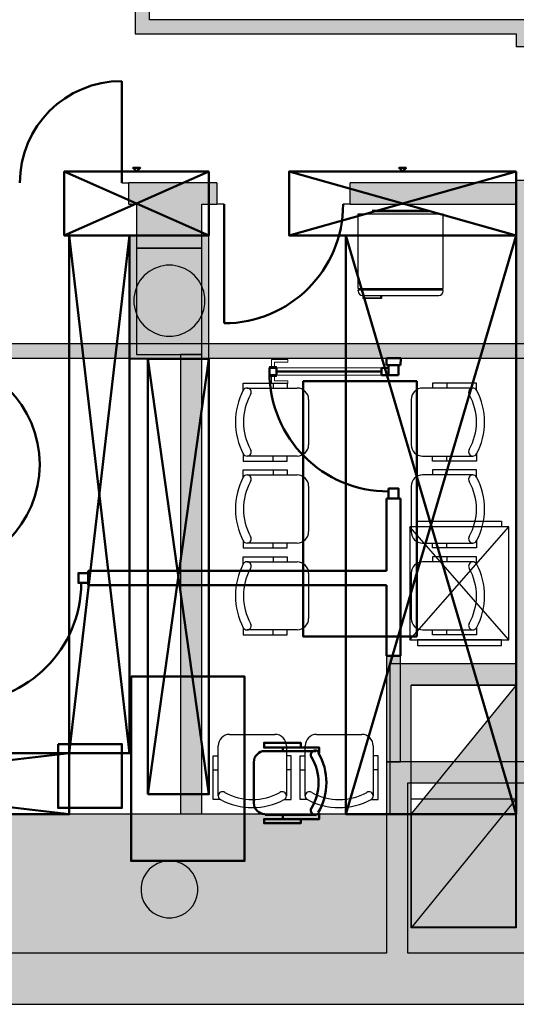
# Model space of a CAD drawing. Header units: metres. Extents: x -1 to 482, y -6 to 50.
# Tile 10 of 19: x 415.08 to 418.58, y 12.84 to 19.78. Entities that reach past the tile are written whole.
import ezdxf

# ---------------------------------------------------------------- set-up
doc = ezdxf.new("R2010")
doc.units = ezdxf.units.M
doc.linetypes.add('CONTINUA', pattern=[0])
doc.linetypes.add('VERDECKT', pattern=[9.525, 6.35, -3.175])
for name, color, linetype, lineweight in [('3D PB MURS', 7, 'CONTINUA', 25), ('3D PB MURS NOUS', 7, 'CONTINUA', 25), ('3D PB PILAR', 7, 'CONTINUA', 25), ('3D PS-1 MUR', 7, 'CONTINUA', 25), ('3D PS-1 PILAR', 7, 'CONTINUA', 25), ('3D PS-2 MUR', 7, 'CONTINUA', 25), ('3D PS-2 PILARS', 7, 'CONTINUA', 25), ('PB ESCALES 2D', 7, 'CONTINUA', 25), ('PB MOBLES', 7, 'CONTINUA', 25), ('PS -2  MOBLES', 7, 'CONTINUA', 25), ('PS-1 ESCALES 2D', 7, 'CONTINUA', 25), ('PS-1 MOBLES', 7, 'CONTINUA', 25)]:
    doc.layers.add(name, color=color, linetype=linetype, lineweight=lineweight)

# ---------------------------------------------------------------- blocks, each defined once
blk = doc.blocks.new('_CLOSEDFILLED')
at = {"color": 0, "linetype": 'ByBlock', "lineweight": -2}
blk.add_solid([(-1, 0), (0, 0), (-1, 0)], dxfattribs=at)

msp = doc.modelspace()

# ---------------------------------------------------------------- hatches: boundary and pattern name
at = {"layer": '3D PB MURS', "linetype": 'CONTINUA', "lineweight": 18, "true_color": 0xa0a0a0, "transparency": 33554687}
for points in [[(417.8171, 13.2006), (417.8171, 14.5505), (417.6671, 14.5505), (417.6671, 13.2006)], [(417.8171, 14.4006), (422.7116, 14.4006), (422.7116, 14.5506), (417.8171, 14.5506)], [(400.7564, 12.8406), (423.6575, 12.8406), (423.7321, 13.2006), (400.7564, 13.2006)]]:
    msp.add_hatch(color=253, dxfattribs=at).paths.add_polyline_path(points)
at = {"layer": '3D PB MURS NOUS', "linetype": 'CONTINUA', "lineweight": 18, "true_color": 0xff3838, "transparency": 33554687}
msp.add_hatch(color=20, dxfattribs=at).paths.add_polyline_path([(420.7016, 17.4957), (412.2784, 17.4957), (412.2784, 17.3957), (420.7016, 17.3957)])
at = {"layer": '3D PB MURS NOUS', "linetype": 'CONTINUA', "lineweight": 18, "true_color": 0x006e00, "transparency": 33554687}
msp.add_hatch(color=96, dxfattribs=at).paths.add_polyline_path([(417.7671, 14.5505), (417.7673, 15.2964), (417.6673, 15.2963), (417.6671, 14.5505)])
at = {"layer": '3D PB PILAR', "linetype": 'CONTINUA', "lineweight": 18, "transparency": 33554687}
for points in [[(416.1591, 18.05), (416.1154, 18.05), (416.0724, 18.0424), (416.0313, 18.0274), (415.9935, 18.0056), (415.96, 17.9775), (415.932, 17.944), (415.9101, 17.9062), (415.8952, 17.8652), (415.8876, 17.8221), (415.8876, 17.7784), (415.8952, 17.7354), (415.9101, 17.6944), (415.932, 17.6565), (415.96, 17.6231), (415.9935, 17.595), (416.0313, 17.5731), (416.0724, 17.5582), (416.1154, 17.5506), (416.1591, 17.5506), (416.2021, 17.5582), (416.2432, 17.5731), (416.281, 17.595), (416.3145, 17.6231), (416.3426, 17.6565), (416.3644, 17.6944), (416.3794, 17.7354), (416.3869, 17.7784), (416.3869, 17.8221), (416.3794, 17.8652), (416.3644, 17.9062), (416.3426, 17.944), (416.3145, 17.9775), (416.281, 18.0056), (416.2432, 18.0274), (416.2021, 18.0424)], [(416.1547, 13.8504), (416.1198, 13.8504), (416.0854, 13.8444), (416.0525, 13.8324), (416.0223, 13.8149), (415.9955, 13.7925), (415.973, 13.7657), (415.9555, 13.7354), (415.9436, 13.7026), (415.9375, 13.6682), (415.9375, 13.6332), (415.9436, 13.5988), (415.9555, 13.566), (415.973, 13.5357), (415.9955, 13.5089), (416.0223, 13.4865), (416.0525, 13.469), (416.0854, 13.457), (416.1198, 13.451), (416.1547, 13.451), (416.1892, 13.457), (416.222, 13.469), (416.2523, 13.4865), (416.279, 13.5089), (416.3015, 13.5357), (416.319, 13.566), (416.3309, 13.5988), (416.337, 13.6332), (416.337, 13.6682), (416.3309, 13.7026), (416.319, 13.7354), (416.3015, 13.7657), (416.279, 13.7925), (416.2523, 13.8149), (416.222, 13.8324), (416.1892, 13.8444)]]:
    msp.add_hatch(color=9, dxfattribs=at).paths.add_polyline_path(points)
at = {"layer": '3D PS-1 MUR', "linetype": 'CONTINUA', "lineweight": 18, "true_color": 0xa0a0a0, "transparency": 33554687}
for points in [[(415.9964, 19.6807), (415.9964, 20.7207), (415.8964, 20.7207), (415.8964, 19.6807)], [(418.582, 19.7807), (415.9964, 19.7807), (415.9964, 19.6807), (418.582, 19.6807)], [(425.0949, 19.7807), (418.582, 19.7807), (418.582, 19.6307), (425.0639, 19.6307)], [(418.5814, 19.6307), (418.5814, 19.5901), (418.7314, 19.5901), (418.7314, 19.6307)], [(416.4722, 18.6307), (415.8508, 18.6307), (415.8508, 18.4807), (416.4722, 18.4807)], [(419.7395, 18.6307), (417.4121, 18.6307), (417.4121, 18.4807), (419.7395, 18.4807)], [(418.7314, 18.6507), (418.5814, 18.6507), (418.5814, 18.6307), (418.7314, 18.6307)], [(416.3664, 18.1703), (416.3664, 18.4807), (415.9064, 18.4807), (415.9064, 18.1703)], [(418.5814, 18.4807), (418.5814, 13.3806), (418.7314, 13.3806), (418.7314, 18.4807)], [(416.3664, 14.1806), (416.3664, 17.4203), (416.2164, 17.4203), (416.2164, 14.1806)], [(418.5814, 15.2407), (417.6914, 15.2407), (417.6914, 15.0907), (418.5814, 15.0907)], [(417.6914, 15.0907), (417.6914, 13.3806), (417.8414, 13.3806), (417.8414, 15.0907)], [(400.7564, 12.8406), (417.6914, 12.8406), (417.6914, 14.1806), (400.7564, 14.1806)], [(417.6914, 12.8406), (423.6567, 12.8406), (423.7686, 13.3806), (417.6914, 13.3806)]]:
    msp.add_hatch(color=253, dxfattribs=at).paths.add_polyline_path(points)
at = {"layer": '3D PS-1 PILAR', "linetype": 'CONTINUA', "lineweight": 18, "transparency": 33554687}
msp.add_hatch(color=9, dxfattribs=at).paths.add_polyline_path([(415.9064, 17.4203), (416.3664, 17.4203), (416.3664, 18.1703), (415.9064, 18.1703)])
at = {"layer": '3D PS-2 MUR', "linetype": 'CONTINUA', "lineweight": 18, "true_color": 0xa0a0a0, "transparency": 33554687}
msp.add_hatch(color=253, dxfattribs=at).paths.add_polyline_path([(392.0997, 12.8406), (423.6583, 12.8406), (423.9357, 14.1806), (392.0997, 14.1806)])
at = {"layer": '3D PS-2 PILARS', "linetype": 'CONTINUA', "lineweight": 18, "transparency": 33554687}
msp.add_hatch(color=9, dxfattribs=at).paths.add_polyline_path([(415.8564, 17.3907), (416.4164, 17.3907), (416.4164, 18.2607), (415.8564, 18.2607)])
at = {"layer": 'PB ESCALES 2D', "linetype": 'CONTINUA', "lineweight": 13, "transparency": 33554687}
msp.add_hatch(color=9, dxfattribs=at).paths.add_polyline_path([(418.5806, 13.3786), (418.5806, 14.2855), (417.8417, 13.3786)])
at = {"layer": 'PS-1 ESCALES 2D', "lineweight": 25, "transparency": 33554687}
msp.add_hatch(color=9, dxfattribs=at).paths.add_polyline_path([(418.5814, 14.1838), (418.5814, 15.0907), (417.8426, 14.1838)])

# ---------------------------------------------------------------- linework, layer by layer
at = {"layer": '3D PB MURS', "color": 7, "linetype": 'CONTINUA', "lineweight": 25, "transparency": 33554687}
for p, q in [((417.8171, 14.5505), (417.6671, 14.5505)), ((417.6671, 14.5505), (417.6671, 13.2006)), ((421.211, 14.5506), (417.8171, 14.5506)), ((417.8171, 14.5506), (417.8171, 14.5505)), ((417.8171, 13.2006), (417.8171, 14.4006)), ((417.8171, 14.4006), (422.7116, 14.4006)), ((417.6671, 13.2006), (411.2064, 13.2006)), ((423.7321, 13.2006), (417.8171, 13.2006)), ((400.9274, 12.8406), (423.6575, 12.8406))]:
    msp.add_line(p, q, dxfattribs=at)
at = {"layer": '3D PB MURS NOUS', "color": 7, "linetype": 'CONTINUA', "lineweight": 25, "transparency": 33554687}
for p, q in [((420.7016, 17.4957), (412.8042, 17.4957)), ((412.2784, 17.3957), (417.6677, 17.3957)), ((417.6677, 17.3957), (417.7677, 17.3957)), ((417.7677, 17.3957), (420.7016, 17.3957)), ((417.6673, 15.2963), (417.6671, 14.5505)), ((417.7673, 15.2964), (417.6673, 15.2963)), ((417.7671, 14.5505), (417.7673, 15.2964)), ((417.6671, 14.5505), (417.7671, 14.5505))]:
    msp.add_line(p, q, dxfattribs=at)
at = {"layer": '3D PB MURS NOUS', "color": 4, "linetype": 'CONTINUA', "lineweight": 50, "transparency": 33554687}
for p, q in [((417.6677, 17.3957), (417.6676, 17.3457)), ((417.7677, 17.3957), (417.6677, 17.3957)), ((417.7676, 17.3457), (417.7677, 17.3957)), ((416.8926, 17.3009), (417.6326, 17.3008)), ((417.7676, 17.3457), (417.6676, 17.3457)), ((417.6675, 16.4057), (417.6674, 15.8957)), ((417.6675, 16.4057), (417.7675, 16.4057)), ((417.7673, 15.2964), (417.7675, 16.4057)), ((415.5655, 15.7957), (415.5655, 15.8957)), ((417.6674, 15.8957), (415.5655, 15.8957)), ((415.5655, 15.7957), (417.6674, 15.7957)), ((417.6674, 15.7957), (417.6673, 15.2963)), ((417.6673, 15.2963), (417.7673, 15.2964))]:
    msp.add_line(p, q, dxfattribs=at)
at = {"layer": '3D PB MURS NOUS', "color": 40, "linetype": 'CONTINUA', "lineweight": 18, "transparency": 33554687}
for points in [[(416.8576, 17.3359), (416.8776, 17.3359), (416.8777, 17.3659), (416.9727, 17.3659), (416.9727, 17.3859), (416.8577, 17.3859), (416.8576, 17.3359)], [(416.8426, 17.3259), (416.8926, 17.3259), (416.8926, 17.3359), (416.8426, 17.3359), (416.8426, 17.3259)], [(416.8926, 17.2759), (417.6326, 17.2758), (417.6326, 17.3258), (416.8926, 17.3259), (416.8926, 17.2759)], [(416.8426, 17.2659), (416.8926, 17.2659), (416.8926, 17.2759), (416.8426, 17.2759), (416.8426, 17.2659)], [(416.8576, 17.2659), (416.8776, 17.2659), (416.8776, 17.2359), (416.9726, 17.2359), (416.9726, 17.2159), (416.8576, 17.2159), (416.8576, 17.2659)]]:
    msp.add_lwpolyline(points, close=True, dxfattribs=at)
at = {"layer": '3D PB MURS NOUS', "color": 4, "linetype": 'CONTINUA', "lineweight": 50, "transparency": 33554687}
for points in [[(416.8426, 17.2959), (416.8426, 17.2759), (416.8926, 17.2759), (416.8926, 17.3259), (416.8426, 17.3259), (416.8426, 17.2959)], [(417.6326, 17.2758), (417.6826, 17.2757), (417.6826, 17.2957), (417.6826, 17.3257), (417.6326, 17.3258), (417.6326, 17.2758)], [(417.7526, 17.2757), (417.7526, 17.3457), (417.6826, 17.3457), (417.6826, 17.2757), (417.7526, 17.2757)], [(417.7525, 16.4057), (417.7525, 16.4757), (417.6825, 16.4757), (417.6825, 16.4057), (417.7525, 16.4057)], [(415.5655, 15.8807), (415.4955, 15.8807), (415.4955, 15.8107), (415.5655, 15.8107), (415.5655, 15.8807)]]:
    msp.add_lwpolyline(points, close=True, dxfattribs=at)
for centre, start, end in [((417.6826, 17.2957), 179.98915, 269.98915), ((414.6755, 15.8107), 270, 0)]:
    msp.add_arc(centre, 0.84, start, end, dxfattribs=at)
at = {"layer": '3D PB PILAR', "color": 7, "linetype": 'CONTINUA', "lineweight": 25, "transparency": 33554687}
for p, q in [((416.1154, 18.05), (416.0724, 18.0424)), ((416.1591, 18.05), (416.1154, 18.05)), ((416.2021, 18.0424), (416.1591, 18.05)), ((415.96, 17.9775), (415.932, 17.944)), ((415.9935, 18.0056), (415.96, 17.9775)), ((416.0313, 18.0274), (415.9935, 18.0056)), ((416.0724, 18.0424), (416.0313, 18.0274)), ((416.2432, 18.0274), (416.2021, 18.0424)), ((416.281, 18.0056), (416.2432, 18.0274)), ((416.3145, 17.9775), (416.281, 18.0056)), ((416.3426, 17.944), (416.3145, 17.9775)), ((415.9101, 17.9062), (415.8952, 17.8652)), ((415.932, 17.944), (415.9101, 17.9062)), ((416.3644, 17.9062), (416.3426, 17.944)), ((416.3794, 17.8652), (416.3644, 17.9062)), ((415.8952, 17.8652), (415.8876, 17.8221)), ((416.3869, 17.8221), (416.3794, 17.8652)), ((415.8876, 17.8221), (415.8876, 17.7784)), ((415.8876, 17.7784), (415.8952, 17.7354)), ((416.3794, 17.7354), (416.3869, 17.7784)), ((416.3869, 17.7784), (416.3869, 17.8221)), ((415.8952, 17.7354), (415.9101, 17.6944)), ((416.3644, 17.6944), (416.3794, 17.7354)), ((415.9101, 17.6944), (415.932, 17.6565)), ((415.932, 17.6565), (415.96, 17.6231)), ((416.3145, 17.6231), (416.3426, 17.6565)), ((416.3426, 17.6565), (416.3644, 17.6944)), ((415.96, 17.6231), (415.9935, 17.595)), ((415.9935, 17.595), (416.0313, 17.5731)), ((416.0313, 17.5731), (416.0724, 17.5582)), ((416.2021, 17.5582), (416.2432, 17.5731)), ((416.2432, 17.5731), (416.281, 17.595)), ((416.281, 17.595), (416.3145, 17.6231)), ((416.0724, 17.5582), (416.1154, 17.5506)), ((416.1154, 17.5506), (416.1591, 17.5506)), ((416.1591, 17.5506), (416.2021, 17.5582)), ((416.0223, 13.8149), (415.9955, 13.7925)), ((416.0525, 13.8324), (416.0223, 13.8149)), ((416.0854, 13.8444), (416.0525, 13.8324)), ((416.1198, 13.8504), (416.0854, 13.8444)), ((416.1547, 13.8504), (416.1198, 13.8504)), ((416.1892, 13.8444), (416.1547, 13.8504)), ((416.222, 13.8324), (416.1892, 13.8444)), ((416.2523, 13.8149), (416.222, 13.8324)), ((416.279, 13.7925), (416.2523, 13.8149)), ((415.973, 13.7657), (415.9555, 13.7354)), ((415.9955, 13.7925), (415.973, 13.7657)), ((416.3015, 13.7657), (416.279, 13.7925)), ((416.319, 13.7354), (416.3015, 13.7657)), ((415.9436, 13.7026), (415.9375, 13.6682)), ((415.9555, 13.7354), (415.9436, 13.7026)), ((416.3309, 13.7026), (416.319, 13.7354)), ((416.337, 13.6682), (416.3309, 13.7026)), ((415.9375, 13.6682), (415.9375, 13.6332)), ((415.9375, 13.6332), (415.9436, 13.5988)), ((416.3309, 13.5988), (416.337, 13.6332)), ((416.337, 13.6332), (416.337, 13.6682)), ((415.9436, 13.5988), (415.9555, 13.566)), ((415.9555, 13.566), (415.973, 13.5357)), ((415.973, 13.5357), (415.9955, 13.5089)), ((416.279, 13.5089), (416.3015, 13.5357)), ((416.3015, 13.5357), (416.319, 13.566)), ((416.319, 13.566), (416.3309, 13.5988)), ((415.9955, 13.5089), (416.0223, 13.4865)), ((416.0223, 13.4865), (416.0525, 13.469)), ((416.0525, 13.469), (416.0854, 13.457)), ((416.1892, 13.457), (416.222, 13.469)), ((416.222, 13.469), (416.2523, 13.4865)), ((416.2523, 13.4865), (416.279, 13.5089)), ((416.0854, 13.457), (416.1198, 13.451)), ((416.1198, 13.451), (416.1547, 13.451)), ((416.1547, 13.451), (416.1892, 13.457))]:
    msp.add_line(p, q, dxfattribs=at)
at = {"layer": '3D PS-1 MUR', "color": 7, "linetype": 'CONTINUA', "lineweight": 25, "transparency": 33554687}
for p, q in [((415.8964, 20.7207), (415.8964, 19.6807)), ((415.9964, 19.7807), (415.9964, 20.7207)), ((418.582, 19.7807), (415.9964, 19.7807)), ((425.0949, 19.7807), (418.582, 19.7807)), ((415.8964, 19.6807), (415.9964, 19.6807)), ((415.9964, 19.6807), (418.582, 19.6807)), ((418.582, 19.6807), (418.582, 19.6307)), ((418.5814, 19.6307), (418.5814, 19.5901)), ((418.582, 19.6307), (418.5814, 19.6307)), ((418.7314, 19.5901), (418.5814, 19.5901)), ((415.0819, 18.6307), (415.0829, 18.6307)), ((415.8008, 18.6307), (415.8508, 18.6307)), ((415.8508, 18.4807), (415.8508, 18.6307)), ((416.4722, 18.6307), (415.8508, 18.6307)), ((416.4722, 18.6307), (416.4722, 18.4807)), ((417.4121, 18.4807), (417.4121, 18.6307)), ((418.5814, 18.6307), (417.4121, 18.6307)), ((418.5814, 18.6507), (418.7314, 18.6507)), ((418.5814, 18.6507), (418.5814, 18.6307)), ((415.8508, 18.4807), (415.9064, 18.4807)), ((415.9064, 18.4807), (415.9064, 18.1703)), ((416.3664, 18.4807), (416.4722, 18.4807)), ((416.3664, 18.1703), (416.3664, 18.4807)), ((416.5222, 18.4807), (416.4722, 18.4807)), ((417.4121, 18.4807), (417.3621, 18.4807)), ((417.4121, 18.4807), (418.5814, 18.4807)), ((418.5814, 18.4807), (418.5814, 15.2407)), ((415.9064, 18.1703), (416.3664, 18.1703)), ((416.3664, 17.4203), (416.2164, 17.4203)), ((416.2164, 17.4203), (416.2164, 14.1806)), ((416.3664, 14.1806), (416.3664, 17.4203)), ((418.5814, 15.2407), (417.6914, 15.2407)), ((417.6914, 15.2407), (417.6914, 15.0907)), ((417.6914, 15.0907), (417.6914, 14.1806)), ((417.8414, 15.0907), (418.5814, 15.0907)), ((417.8414, 13.3806), (417.8414, 15.0907)), ((418.5814, 15.0907), (418.5814, 13.3806)), ((416.2164, 14.1806), (410.6533, 14.1806)), ((417.6914, 14.1806), (416.3664, 14.1806)), ((418.5814, 13.3806), (417.8414, 13.3806)), ((400.7564, 12.8406), (417.6914, 12.8406)), ((417.6914, 12.8406), (423.6567, 12.8406))]:
    msp.add_line(p, q, dxfattribs=at)
at = {"layer": '3D PS-1 MUR', "color": 202, "linetype": 'CONTINUA', "lineweight": 50, "transparency": 33554687}
for p, q in [((415.8008, 18.6307), (415.8008, 19.3487)), ((416.5222, 18.4807), (416.5222, 17.6408))]:
    msp.add_line(p, q, dxfattribs=at)
for centre, radius, start, end in [((415.8008, 18.6307), 0.7179, 90, 180), ((416.5222, 18.4807), 0.8399, 270, 0)]:
    msp.add_arc(centre, radius, start, end, dxfattribs=at)
at = {"layer": '3D PS-1 PILAR', "color": 7, "linetype": 'CONTINUA', "lineweight": 25, "transparency": 33554687}
for p, q in [((416.3664, 18.1703), (415.9064, 18.1703)), ((415.9064, 18.1703), (415.9064, 17.4203)), ((416.3664, 17.4203), (416.3664, 18.1703)), ((415.9064, 17.4203), (416.3664, 17.4203))]:
    msp.add_line(p, q, dxfattribs=at)
at = {"layer": '3D PS-2 MUR', "color": 7, "linetype": 'CONTINUA', "lineweight": 25, "transparency": 33554687}
for p, q in [((418.5837, 14.1806), (400.9262, 14.1806)), ((391.1497, 12.8406), (424.2914, 12.8406)), ((392.0997, 12.8406), (423.6583, 12.8406))]:
    msp.add_line(p, q, dxfattribs=at)
at = {"layer": '3D PS-2 PILARS', "color": 7, "linetype": 'CONTINUA', "lineweight": 25, "transparency": 33554687}
for p, q in [((416.4164, 18.2607), (415.8564, 18.2607)), ((415.8564, 18.2607), (415.8564, 17.3907)), ((416.4164, 17.3907), (416.4164, 18.2607)), ((415.8564, 17.3907), (416.4164, 17.3907))]:
    msp.add_line(p, q, dxfattribs=at)
at = {"layer": 'PB ESCALES 2D', "color": 7, "linetype": 'CONTINUA', "lineweight": 25, "transparency": 33554687}
for p, q in [((418.5806, 14.2855), (417.8417, 14.2855)), ((417.8417, 13.3786), (417.8417, 14.2855)), ((418.5806, 14.2855), (417.8417, 13.3786)), ((418.5806, 13.3786), (418.5806, 14.2855)), ((418.5806, 13.3786), (417.8417, 13.3786))]:
    msp.add_line(p, q, dxfattribs=at)
at = {"layer": 'PB MOBLES', "color": 202, "linetype": 'CONTINUA', "lineweight": 50, "transparency": 33554687}
for p, q in [((416.936, 14.6503), (416.936, 14.6249)), ((417.1688, 14.6249), (416.8132, 14.6249)), ((416.7328, 14.5445), (416.7328, 14.2566)), ((416.8132, 14.1762), (417.1688, 14.1762)), ((416.936, 14.1465), (416.936, 14.1762))]:
    msp.add_line(p, q, dxfattribs=at)
for points in [[(415.867, 15.1508), (415.867, 13.8508), (416.6671, 13.8508), (416.6671, 15.1508), (415.867, 15.1508)], [(415.3525, 14.6754), (415.8025, 14.6754), (415.8025, 14.2254), (415.3525, 14.2254), (415.3525, 14.6754)]]:
    msp.add_lwpolyline(points, close=True, dxfattribs=at)
for points in [[(417.063, 14.6503), (417.063, 14.6841), (416.8048, 14.6841), (416.8048, 14.6503), (417.1942, 14.6503), (417.1942, 14.6122)], [(416.7322, 14.5473), (416.7337, 14.563), (416.7383, 14.5777), (416.7455, 14.591), (416.7551, 14.6026), (416.7667, 14.6122), (416.78, 14.6194), (416.7947, 14.624), (416.8105, 14.6256)], [(417.1393, 14.5809), (417.1365, 14.5866), (417.1348, 14.5926), (417.1343, 14.5987), (417.135, 14.6047), (417.1368, 14.6105), (417.1397, 14.6158), (417.1437, 14.6206), (417.1487, 14.6246), (417.1543, 14.6276), (417.1603, 14.6293), (417.1664, 14.6298), (417.1724, 14.6292), (417.1782, 14.6274), (417.1836, 14.6246), (417.1884, 14.6207), (417.1924, 14.6157)], [(416.8105, 14.1811), (416.7947, 14.1827), (416.78, 14.1872), (416.7667, 14.1944), (416.7551, 14.204), (416.7455, 14.2156), (416.7383, 14.2289), (416.7337, 14.2436), (416.7322, 14.2594)], [(417.063, 14.1465), (417.063, 14.1169), (416.8048, 14.1169), (416.8048, 14.1465), (417.1942, 14.1465), (417.1942, 14.1889)], [(417.1924, 14.1909), (417.1884, 14.186), (417.1836, 14.1821), (417.1782, 14.1792), (417.1724, 14.1775), (417.1664, 14.1768), (417.1603, 14.1774), (417.1543, 14.1791), (417.1487, 14.182), (417.1437, 14.1861), (417.1397, 14.1908), (417.1368, 14.1962), (417.135, 14.202), (417.1343, 14.208), (417.1348, 14.2141), (417.1365, 14.22), (417.1393, 14.2257)]]:
    msp.add_lwpolyline(points, dxfattribs=at)
at = {"layer": 'PB MOBLES', "color": 202, "linetype": 'VERDECKT', "lineweight": 50, "transparency": 33554687}
msp.add_circle((414.4733, 16.6457), 0.75, dxfattribs=at)
at = {"layer": 'PB MOBLES', "color": 202, "linetype": 'CONTINUA', "lineweight": 50, "transparency": 33554687}
for centre, radius, start, end in [((416.8489, 14.4034), 0.3405, 328.23525, 31.74199), ((416.8277, 14.4034), 0.4167, 329.55452, 30.42649)]:
    msp.add_arc(centre, radius, start, end, dxfattribs=at)
at = {"layer": 'PS -2  MOBLES', "color": 202, "linetype": 'CONTINUA', "lineweight": 50, "transparency": 33554687}
for p, q in [((416.4164, 18.7107), (415.3964, 18.2607)), ((415.3964, 18.7107), (416.4164, 18.2607)), ((418.5814, 18.7107), (416.9814, 18.2607)), ((416.9814, 18.7107), (418.5814, 18.2607)), ((415.4314, 18.2607), (415.8564, 14.6107)), ((415.8564, 18.2607), (415.4314, 14.6107)), ((417.3814, 18.2607), (418.5814, 14.1807)), ((418.5814, 18.2607), (417.3814, 14.1807)), ((415.9864, 17.3907), (416.4164, 14.3207)), ((416.4164, 17.3907), (415.9864, 14.3207)), ((411.7614, 14.1807), (415.4314, 14.6107)), ((411.7614, 14.6107), (415.4314, 14.1807))]:
    msp.add_line(p, q, dxfattribs=at)
for points in [[(416.4164, 18.7107), (415.3964, 18.7107), (415.3964, 18.2607), (416.4164, 18.2607), (416.4164, 18.7107)], [(416.4164, 18.7107), (415.3964, 18.7107), (415.3964, 18.2607), (416.4164, 18.2607), (416.4164, 18.7107)], [(415.9064, 18.7107), (415.9314, 18.7357), (415.8814, 18.7357), (415.9064, 18.7107)], [(415.9064, 18.7107), (415.9314, 18.7357), (415.8814, 18.7357), (415.9064, 18.7107)], [(418.5814, 18.7107), (416.9814, 18.7107), (416.9814, 18.2607), (418.5814, 18.2607), (418.5814, 18.7107)], [(418.5814, 18.7107), (416.9814, 18.7107), (416.9814, 18.2607), (418.5814, 18.2607), (418.5814, 18.7107)], [(417.7814, 18.7107), (417.8064, 18.7357), (417.7564, 18.7357), (417.7814, 18.7107)], [(417.7814, 18.7107), (417.8064, 18.7357), (417.7564, 18.7357), (417.7814, 18.7107)], [(415.8564, 18.2607), (415.4314, 18.2607), (415.4314, 14.6107), (415.8564, 14.6107), (415.8564, 18.2607)], [(418.5814, 18.2607), (417.3814, 18.2607), (417.3814, 14.1807), (418.5814, 14.1807), (418.5814, 18.2607)], [(415.9864, 14.3207), (416.4164, 14.3207), (416.4164, 17.3907), (415.9864, 17.3907), (415.9864, 14.3207)], [(415.4314, 14.6107), (411.7614, 14.6107), (411.7614, 14.1807), (415.4314, 14.1807), (415.4314, 14.6107)]]:
    msp.add_lwpolyline(points, close=True, dxfattribs=at)
at = {"layer": 'PS-1 ESCALES 2D', "color": 7, "lineweight": 25, "transparency": 33554687}
for p, q in [((417.832, 15.4092), (418.5308, 16.2065)), ((418.5308, 15.4092), (417.832, 16.2065)), ((418.5814, 15.0907), (417.8414, 15.0907)), ((417.8414, 14.1807), (417.8414, 15.0907)), ((418.5814, 15.0907), (417.8426, 14.1838)), ((418.5814, 14.1807), (418.5814, 15.0907)), ((418.5814, 14.1807), (417.8414, 14.1807)), ((418.5814, 14.1838), (417.8426, 14.1838))]:
    msp.add_line(p, q, dxfattribs=at)
at = {"layer": 'PS-1 ESCALES 2D', "color": 22, "linetype": 'CONTINUA', "lineweight": 25, "transparency": 33554687}
for p, q in [((417.8426, 14.1838), (417.8426, 13.3866)), ((418.5814, 13.3866), (418.5814, 14.1838)), ((417.8426, 13.3866), (418.5814, 13.3866))]:
    msp.add_line(p, q, dxfattribs=at)
at = {"layer": 'PS-1 ESCALES 2D', "color": 7, "lineweight": 25, "transparency": 33554687}
for points in [[(417.8869, 16.2065), (417.8869, 16.2465), (418.478, 16.2465), (418.478, 16.2065), (417.8869, 16.2065)], [(417.832, 16.2065), (417.832, 15.4092), (418.5308, 15.4092), (418.5308, 16.2065), (417.832, 16.2065)], [(417.8869, 15.4092), (417.8869, 15.3691), (418.478, 15.3691), (418.478, 15.4092), (417.8869, 15.4092)]]:
    msp.add_lwpolyline(points, close=True, dxfattribs=at)
at = {"layer": 'PS-1 MOBLES', "color": 180, "transparency": 33554687}
for p, q in [((417.4671, 17.8871), (417.4671, 18.412)), ((417.4671, 18.412), (418.0671, 18.412)), ((417.5668, 18.4379), (417.9653, 18.4379)), ((417.5668, 18.4287), (417.9653, 18.4287)), ((418.0671, 17.8871), (418.0671, 18.412)), ((417.4671, 17.8871), (418.0671, 17.8871)), ((417.4671, 17.8771), (418.0671, 17.8771)), ((417.4671, 17.8686), (417.4671, 17.8771)), ((417.473, 17.8771), (417.473, 17.8871)), ((417.4986, 17.8371), (418.0356, 17.8371)), ((417.5013, 17.8371), (417.5013, 17.8152)), ((417.5072, 17.8371), (417.5072, 17.8211)), ((417.6257, 17.8371), (417.6257, 17.8211)), ((417.6316, 17.8371), (417.6316, 17.8152)), ((418.0612, 17.8771), (418.0612, 17.8871)), ((418.0671, 17.8686), (418.0671, 17.8771)), ((417.6316, 17.8152), (417.5013, 17.8152)), ((417.5072, 17.8211), (417.6257, 17.8211))]:
    msp.add_line(p, q, dxfattribs=at)
at = {"layer": 'PS-1 MOBLES', "color": 180, "linetype": 'CONTINUA', "transparency": 33554687}
for p, q in [((416.8684, 17.2197), (416.8684, 17.1847)), ((418.0926, 17.2197), (418.0926, 17.1847)), ((416.685, 17.1847), (417.0384, 17.1847)), ((418.276, 17.1847), (417.9226, 17.1847)), ((417.1184, 17.1047), (417.1184, 16.7847)), ((417.8426, 17.1047), (417.8426, 16.7847)), ((417.0384, 16.7047), (416.685, 16.7047)), ((416.8684, 16.6697), (416.8684, 16.7047)), ((416.9684, 16.6747), (416.9684, 16.6997)), ((417.9226, 16.7047), (418.276, 16.7047)), ((417.9926, 16.6747), (417.9926, 16.6997)), ((418.0926, 16.6697), (418.0926, 16.7047)), ((416.8684, 16.6072), (416.8684, 16.5722)), ((418.0926, 16.6072), (418.0926, 16.5722)), ((416.685, 16.5722), (417.0384, 16.5722)), ((418.276, 16.5722), (417.9226, 16.5722)), ((417.1184, 16.4922), (417.1184, 16.1722)), ((417.8426, 16.4922), (417.8426, 16.1722)), ((417.0384, 16.0922), (416.685, 16.0922)), ((416.8684, 16.0572), (416.8684, 16.0922)), ((416.9684, 16.0622), (416.9684, 16.0872)), ((417.9226, 16.0922), (418.276, 16.0922)), ((417.9926, 16.0622), (417.9926, 16.0872)), ((418.0926, 16.0572), (418.0926, 16.0922)), ((416.8684, 15.9948), (416.8684, 15.9598)), ((418.0926, 15.9948), (418.0926, 15.9598)), ((416.685, 15.9598), (417.0384, 15.9598)), ((418.276, 15.9598), (417.9226, 15.9598)), ((417.1184, 15.8798), (417.1184, 15.5598)), ((417.8426, 15.8798), (417.8426, 15.5598)), ((417.0384, 15.4798), (416.685, 15.4798)), ((416.8684, 15.4448), (416.8684, 15.4798)), ((417.9226, 15.4798), (418.276, 15.4798)), ((418.0926, 15.4448), (418.0926, 15.4798)), ((416.9684, 15.4498), (416.9684, 15.4748)), ((417.9926, 15.4498), (417.9926, 15.4748)), ((416.5617, 14.7431), (416.8817, 14.7431)), ((417.1742, 14.7431), (417.4942, 14.7431)), ((416.4817, 14.3097), (416.4817, 14.6631)), ((416.9617, 14.6631), (416.9617, 14.3097)), ((417.0942, 14.3097), (417.0942, 14.6631)), ((417.5742, 14.6631), (417.5742, 14.3097)), ((416.9917, 14.5931), (416.9667, 14.5931)), ((417.6042, 14.5931), (417.5792, 14.5931)), ((416.4467, 14.4931), (416.4817, 14.4931)), ((416.9967, 14.4931), (416.9617, 14.4931)), ((417.0592, 14.4931), (417.0942, 14.4931)), ((417.6092, 14.4931), (417.5742, 14.4931))]:
    msp.add_line(p, q, dxfattribs=at)
for points in [[(416.6584, 17.1692), (416.6584, 17.2197), (416.8684, 17.2197), (416.9684, 17.2197), (416.9684, 17.1847)], [(418.3026, 17.1692), (418.3026, 17.2197), (418.0926, 17.2197), (417.9926, 17.2197), (417.9926, 17.1847)], [(416.6584, 16.7202), (416.6584, 16.6697), (416.8684, 16.6697), (416.9684, 16.6697), (416.9684, 16.7047)], [(418.3026, 16.7202), (418.3026, 16.6697), (418.0926, 16.6697), (417.9926, 16.6697), (417.9926, 16.7047)], [(416.6584, 16.5567), (416.6584, 16.6072), (416.8684, 16.6072), (416.9684, 16.6072), (416.9684, 16.5722)], [(418.3026, 16.5567), (418.3026, 16.6072), (418.0926, 16.6072), (417.9926, 16.6072), (417.9926, 16.5722)], [(416.6584, 16.1077), (416.6584, 16.0572), (416.8684, 16.0572), (416.9684, 16.0572), (416.9684, 16.0922)], [(418.3026, 16.1077), (418.3026, 16.0572), (418.0926, 16.0572), (417.9926, 16.0572), (417.9926, 16.0922)], [(416.6584, 15.9442), (416.6584, 15.9948), (416.8684, 15.9948), (416.9684, 15.9948), (416.9684, 15.9598)], [(418.3026, 15.9442), (418.3026, 15.9948), (418.0926, 15.9948), (417.9926, 15.9948), (417.9926, 15.9598)], [(416.6584, 15.4953), (416.6584, 15.4448), (416.8684, 15.4448), (416.9684, 15.4448), (416.9684, 15.4798)], [(418.3026, 15.4953), (418.3026, 15.4448), (418.0926, 15.4448), (417.9926, 15.4448), (417.9926, 15.4798)], [(416.4973, 14.2831), (416.4467, 14.2831), (416.4467, 14.4931), (416.4467, 14.5931), (416.4817, 14.5931)], [(416.9462, 14.2831), (416.9967, 14.2831), (416.9967, 14.4931), (416.9967, 14.5931), (416.9617, 14.5931)], [(417.1097, 14.2831), (417.0592, 14.2831), (417.0592, 14.4931), (417.0592, 14.5931), (417.0942, 14.5931)], [(417.5587, 14.2831), (417.6092, 14.2831), (417.6092, 14.4931), (417.6092, 14.5931), (417.5742, 14.5931)]]:
    msp.add_lwpolyline(points, dxfattribs=at)
at = {"layer": 'PS-1 MOBLES', "lineweight": 50, "transparency": 33554687}
msp.add_lwpolyline([(417.8805, 15.4322), (417.8805, 17.2322), (417.0805, 17.2322), (417.0805, 15.4322), (417.8805, 15.4322)], close=True, dxfattribs=at)
at = {"layer": 'PS-1 MOBLES', "color": 180, "transparency": 33554687}
for centre, start, end in [((417.4986, 17.8686), 180, 270), ((418.0356, 17.8686), 270, 0)]:
    msp.add_arc(centre, 0.0315, start, end, dxfattribs=at)
at = {"layer": 'PS-1 MOBLES', "color": 180, "linetype": 'CONTINUA', "transparency": 33554687}
for centre, radius, start, end in [((417.0787, 16.9447), 0.4765, 151.89329, 208.10671), ((416.6846, 17.1547), 0.03, 327.334, 151.14755), ((417.0384, 17.1047), 0.08, 0, 90), ((417.9226, 17.1047), 0.08, 90, 180), ((418.2763, 17.1547), 0.03, 28.85245, 212.666), ((417.8823, 16.9447), 0.4765, 331.89329, 28.10671), ((417.0541, 16.9447), 0.395, 150.61577, 209.38423), ((417.9069, 16.9447), 0.395, 330.61577, 29.38423), ((416.6846, 16.7347), 0.03, 208.85245, 32.666), ((417.0384, 16.7847), 0.08, 270, 0), ((417.9226, 16.7847), 0.08, 180, 270), ((418.2763, 16.7347), 0.03, 147.334, 331.14755), ((417.0787, 16.3322), 0.4765, 151.89329, 208.10671), ((416.6846, 16.5422), 0.03, 327.334, 151.14755), ((417.0541, 16.3322), 0.395, 150.61577, 209.38423), ((417.0384, 16.4922), 0.08, 0, 90), ((417.9226, 16.4922), 0.08, 90, 180), ((418.2763, 16.5422), 0.03, 28.85245, 212.666), ((417.9069, 16.3322), 0.395, 330.61577, 29.38423), ((417.8823, 16.3322), 0.4765, 331.89329, 28.10671), ((417.0384, 16.1722), 0.08, 270, 0), ((417.9226, 16.1722), 0.08, 180, 270), ((416.6846, 16.1222), 0.03, 208.85245, 32.666), ((418.2763, 16.1222), 0.03, 147.334, 331.14755), ((417.0787, 15.7198), 0.4765, 151.89329, 208.10671), ((416.6846, 15.9298), 0.03, 327.334, 151.14755), ((417.0541, 15.7198), 0.395, 150.61577, 209.38423), ((417.0384, 15.8798), 0.08, 0, 90), ((417.9226, 15.8798), 0.08, 90, 180), ((418.2763, 15.9298), 0.03, 28.85245, 212.666), ((417.9069, 15.7198), 0.395, 330.61577, 29.38423), ((417.8823, 15.7198), 0.4765, 331.89329, 28.10671), ((417.0384, 15.5598), 0.08, 270, 0), ((417.9226, 15.5598), 0.08, 180, 270), ((416.6846, 15.5098), 0.03, 208.85245, 32.666), ((418.2763, 15.5098), 0.03, 147.334, 331.14755), ((416.5617, 14.6631), 0.08, 90, 180), ((416.8817, 14.6631), 0.08, 0, 90), ((417.1742, 14.6631), 0.08, 90, 180), ((417.4942, 14.6631), 0.08, 0, 90), ((416.5117, 14.3094), 0.03, 57.334, 241.14755), ((416.7217, 14.6788), 0.395, 240.61577, 299.38423), ((416.9318, 14.3094), 0.03, 298.85245, 122.666), ((417.1242, 14.3094), 0.03, 57.334, 241.14755), ((417.3342, 14.6788), 0.395, 240.61577, 299.38423), ((417.5442, 14.3094), 0.03, 298.85245, 122.666), ((416.7217, 14.7034), 0.4765, 241.89329, 298.10671), ((417.3342, 14.7034), 0.4765, 241.89329, 298.10671)]:
    msp.add_arc(centre, radius, start, end, dxfattribs=at)

# ---------------------------------------------------------------- block references
at = {"layer": '3D PB PILAR', "color": 7, "linetype": 'CONTINUA', "lineweight": 25, "transparency": 33554687, "xscale": 0.0002666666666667, "yscale": 0.0002666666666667, "zscale": 0.0002666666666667}
for p in [(416.1373, 17.8003), (416.1373, 13.6507)]:
    msp.add_blockref('_CLOSEDFILLED', p, dxfattribs=at)

doc.saveas('drawing.dxf')
